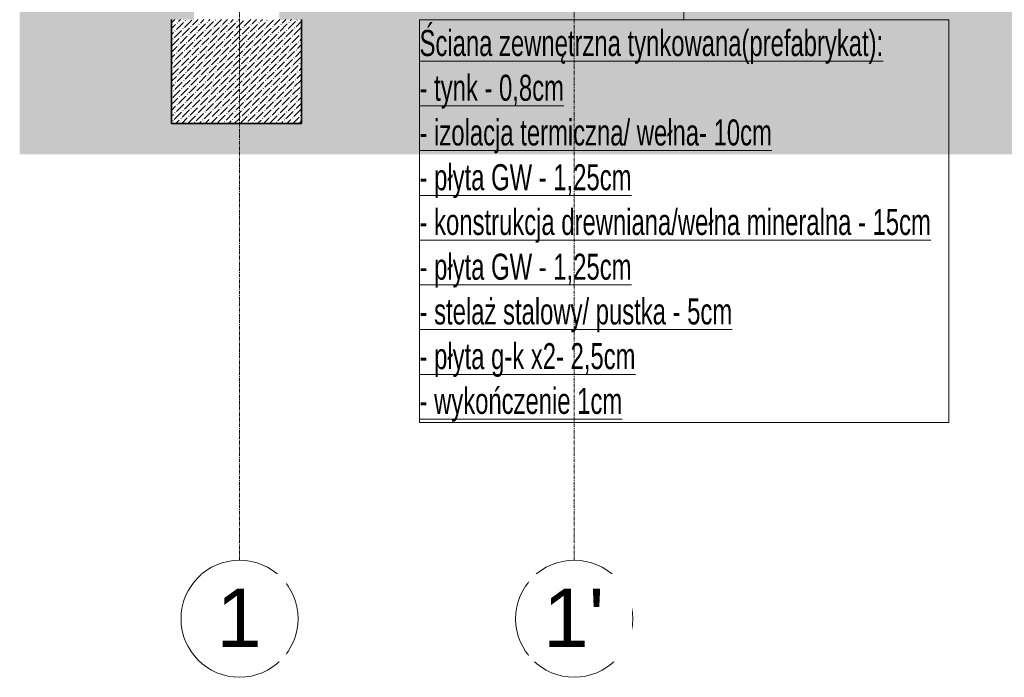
# Model space of a CAD drawing. Header units: millimetres. Extents: x -37728 to 44100, y 631619 to 691915.
# Tile 167 of 256: x -35843 to -32057, y 681799 to 684327. Entities that reach past the tile are written whole.
import ezdxf

# ---------------------------------------------------------------- set-up
doc = ezdxf.new("R2010")
doc.units = ezdxf.units.MM
doc.linetypes.add('Linia siatki', pattern=[2.2225, 1.27, -0.3175, 0.3175, -0.3175])
doc.layers.add('_XREF', color=7, linetype='Continuous')
for name, color, linetype, lineweight in [('A-ANNO-IDEN', 252, 'Continuous', 5), ('C-TOPO', 252, 'Continuous', 5), ('S-FNDN', 252, 'Continuous', 5), ('S-GRID', 252, 'Continuous', 5), ('S-GRID-IDEN', 252, 'Continuous', 5)]:
    doc.layers.add(name, color=color, linetype=linetype, lineweight=lineweight)
doc.styles.add('Arial', font='arial.ttf', dxfattribs={"height": 5.447353})
doc.styles.add('Arial Narrow_1', font='ARIALN.TTF', dxfattribs={"width": 0.8, "height": 10})

# ---------------------------------------------------------------- blocks, each defined once
blk = doc.blocks.new('Siatka - M_Symbol siatki - okrąg mniejszy-7853319-Przekrój')
at = {"layer": 'S-GRID-IDEN', "color": 252}
blk.add_circle((65527.61, -300.36), 22.5, dxfattribs=at)
blk = doc.blocks.new('A$C4e31ac75')
at = {"layer": 'C-TOPO'}
blk.add_hatch(color=256, dxfattribs=at).paths.add_polyline_path([(-661.35, 2852.81), (-152.77, 2852.81), (-152.77, 2974.42), (-225.75, 2974.42), (-225.75, 2959.66), (-231.75, 2959.66), (-231.75, 2964.66), (-280.95, 2964.66), (-280.95, 2974.42), (-282.95, 2974.42), (-282.95, 2904.66), (-278.75, 2904.66), (-278.75, 2864.66), (-328.75, 2864.66), (-328.75, 2904.66), (-315.75, 2904.66), (-315.75, 2914.66), (-1070.15, 2914.66), (-1070.15, 2904.66), (-1061.55, 2904.66), (-1061.55, 2864.66), (-1111.55, 2864.66), (-1111.55, 2904.66), (-1102.95, 2904.66), (-1102.95, 2974.43), (-1105.5, 2974.43), (-1105.5, 2964.66), (-1155.5, 2964.66), (-1155.5, 2959.66), (-1161.5, 2959.66), (-1161.5, 2974.43), (-1169.93, 2974.43), (-1169.93, 2852.81), (-788.5, 2852.81)])
at = {"layer": 'S-FNDN'}
h = blk.add_hatch(dxfattribs=at)
h.set_pattern_fill('FP_13', color=256, style=0, pattern_type=2)
h.set_pattern_definition([(45, (-605.9514, 3277.6592), (0.841457, 3.0872282), [3.969, -0.79375, 0.16764, -0.62611])])
h.paths.add_polyline_path([(-1111.55, 2864.66), (-1061.55, 2864.66), (-1061.55, 2904.66), (-1111.55, 2904.66)])
at = {"layer": 'A-ANNO-IDEN'}
blk.add_line((-914.56, 3027.71), (-914.56, 2904.53), dxfattribs=at)
at = {"layer": 'A-ANNO-IDEN', "flags": 128}
blk.add_lwpolyline([(-1016.18, 2904.53), (-812.7, 2904.53), (-812.7, 2749.73), (-1016.18, 2749.73)], close=True, dxfattribs=at)
at = {"layer": 'S-FNDN', "lineweight": 35}
for p, q in [((-1111.55, 2904.66), (-1111.55, 2864.66)), ((-1061.55, 2864.66), (-1061.55, 2904.66)), ((-1111.55, 2864.66), (-1061.55, 2864.66))]:
    blk.add_line(p, q, dxfattribs=at)
at = {"layer": 'S-GRID', "linetype": 'Linia siatki'}
for p, q in [((-1085.4, 2696.79), (-1085.4, 3618.35)), ((-956.73, 2696.79), (-956.73, 3618.35))]:
    blk.add_line(p, q, dxfattribs=at)
at = {"layer": 'S-GRID-IDEN'}
for p in [(-66613.01, 2974.66), (-66484.34, 2974.66)]:
    blk.add_blockref('Siatka - M_Symbol siatki - okrąg mniejszy-7853319-Przekrój', p, dxfattribs=at)
at = {"layer": 'A-ANNO-IDEN', "char_height": 10, "attachment_point": 1, "style": 'Arial Narrow_1'}
for s, insert, width in [('\\LŚciana zewnętrzna tynkowana(prefabrykat):', (-1016.18, 2900.64), 223.8311), ('\\L- tynk - 0,8cm', (-1016.18, 2883.44), 69.5865), ('\\L- izolacja termiczna/ wełna- 10cm', (-1016.18, 2866.25), 169.6371), ('\\L- płyta GW - 1,25cm', (-1016.18, 2849.05), 101.654), ('\\L- konstrukcja drewniana/wełna mineralna - 15cm', (-1016.18, 2831.85), 246.2784), ('\\L- płyta GW - 1,25cm', (-1016.18, 2814.65), 101.654), ('\\L- stelaż stalowy/ pustka - 5cm', (-1016.18, 2797.45), 150.7172), ('\\L- płyta g-k x2- 2,5cm', (-1016.18, 2780.26), 104.2194), ('\\L- wykończenie 1cm', (-1016.18, 2763.06), 97.4852)]:
    blk.add_mtext(s, dxfattribs=dict(at, insert=insert, width=width))
at = {"layer": 'S-GRID-IDEN', "char_height": 22.5, "attachment_point": 1, "style": 'Arial', "bg_fill": 3, "box_fill_scale": 1.25, "bg_fill_color": 256, "bg_fill_true_color": 13158600, "bg_fill_transparency": 0}
for s, insert, width in [('\\fArial|b0|i0|c238|p34|;1', (-1094.33, 2685.92), 21.2447), ("1'", (-968.63, 2685.92), 28.4599)]:
    blk.add_mtext(s, dxfattribs=dict(at, insert=insert, width=width))

msp = doc.modelspace()

# ---------------------------------------------------------------- block references
at = {"layer": '_XREF', "xscale": 10, "yscale": 10, "zscale": 10}
msp.add_blockref('A$C4e31ac75', (-24143.6, 655281.1), dxfattribs=at)

doc.saveas('drawing.dxf')
